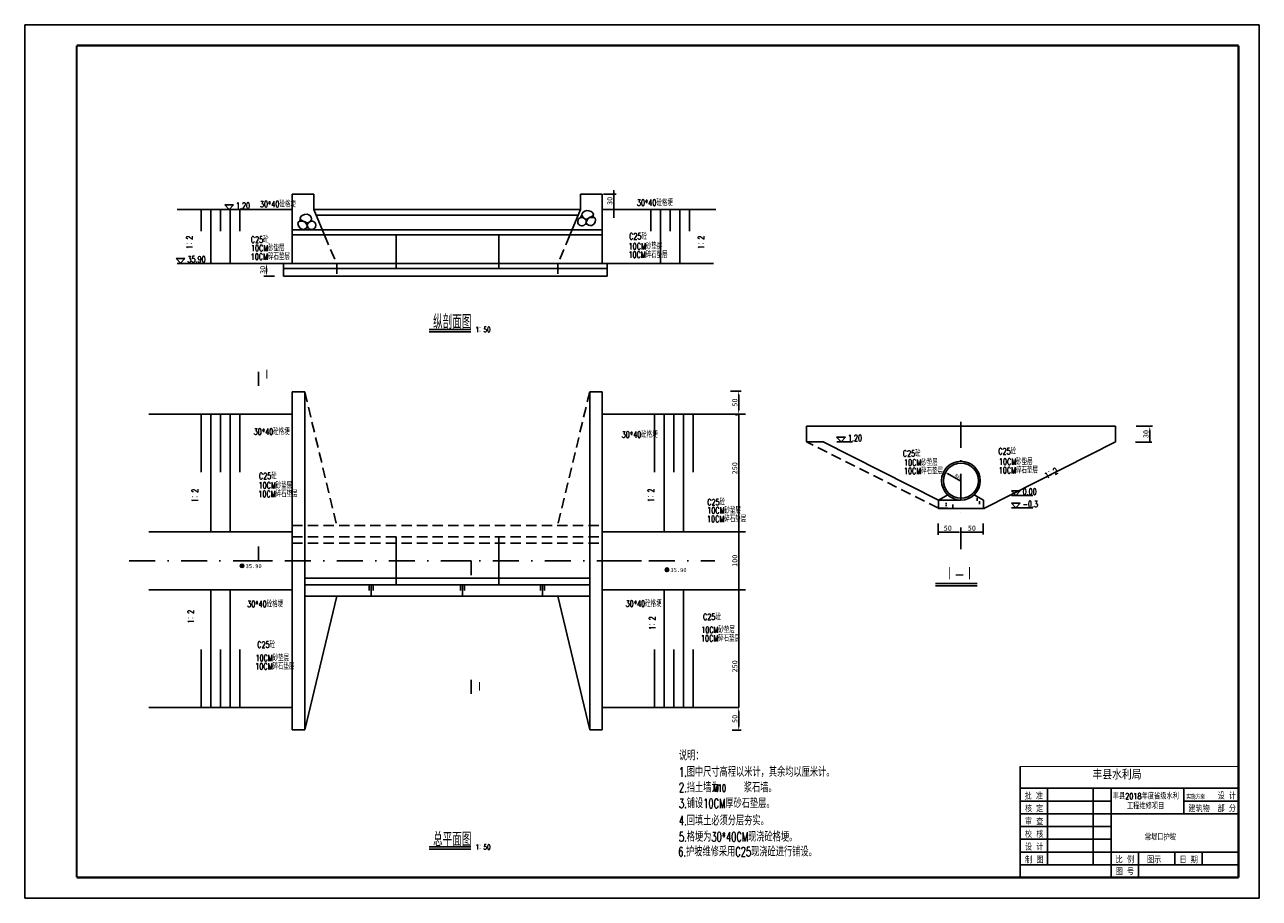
# Model space of a CAD drawing. Header units: millimetres. Extents: x 20833 to 26773, y -2838 to 1362.
import ezdxf

# ---------------------------------------------------------------- set-up
doc = ezdxf.new("R2010")
doc.units = ezdxf.units.MM
doc.linetypes.add('DASHDOT2', pattern=[0.5, 0.25, -0.125, 0, -0.125])
doc.linetypes.add('DASHED', pattern=[0.75, 0.5, -0.25])
for name, color, linetype in [('SLOPE', 7, 'Continuous'), ('图层1', 1, 'Continuous'), ('图层2', 6, 'DASHED'), ('图层3', 4, 'DASHDOT2')]:
    doc.layers.add(name, color=color, linetype=linetype)
doc.styles.add('图框', font='仿宋_GB2312.ttf', dxfattribs={"width": 0.8, "height": 4})
doc.styles.add('样式 1', font='txt.shx', dxfattribs={"bigfont": 'hztxt.shx'})
doc.styles.add('样式 2', font='txt.shx', dxfattribs={"bigfont": 'hzdx.shx'})
doc.dimstyles.new('ISO-25', dxfattribs={"dimtxt": 25, "dimasz": 20, "dimexe": 12.5, "dimexo": 6.25, "dimgap": 6.25, "dimtad": 1, "dimdec": 0, "dimtxsty": 'Standard', "dimcen": 2.5, "dimadec": 0, "dimazin": 0, "dimtfac": 1, "dimtdec": 0, "dimtmove": 0, "dimatfit": 3, "dimfxl": 1, "dimarcsym": 0})

# ---------------------------------------------------------------- blocks, each defined once
blk = doc.blocks.new('*D2')
at = {"color": 0, "lineweight": -2}
for p, q in [((22035.5, 213.5), (21984.4, 213.5)), ((21996.9, 193.5), (21996.9, 173.5)), ((22035.5, 153.5), (21984.4, 153.5))]:
    blk.add_line(p, q, dxfattribs=at)
at = {"color": 0}
for points in [[(21993.6, 193.5), (22000.2, 193.5), (21996.9, 213.5)], [(21993.6, 173.5), (22000.2, 173.5), (21996.9, 153.5)]]:
    blk.add_solid(points, dxfattribs=at)
at = {"layer": 'Defpoints', "color": 0}
for p in [(22041.8, 213.5), (21996.9, 153.5), (22041.8, 153.5)]:
    blk.add_point(p, dxfattribs=at)
at = {"color": 0, "insert": (21978.1, 183.5), "char_height": 25, "attachment_point": 5, "rotation": 90}
blk.add_mtext('30', dxfattribs=at)

msp = doc.modelspace()

# ---------------------------------------------------------------- hatches: boundary and pattern name
h = msp.add_hatch(color=256)
edge = h.paths.add_edge_path()
edge.add_spline(control_points=[(22207.1, 416.6), (22207.5, 416.9), (22207.8, 417.1), (22208.2, 417.4), (22212.6, 417.8), (22217, 418.1), (22220.9, 416.8)], knot_values=[15.125889, 15.125889, 15.125889, 15.125889, 15.268229, 15.268229, 15.268229, 16.852212, 16.852212, 16.852212, 16.852212], degree=3, periodic=0)
edge.add_line((22220.9, 416.8), (22213.6, 429.9))
edge.add_spline(control_points=[(22213.6, 429.9), (22213.6, 429.7), (22213.3, 425.1), (22210.7, 420.2), (22207.1, 416.6)], knot_values=[12.294252, 12.294252, 12.294252, 12.294252, 12.350785, 14.015927, 14.015927, 14.015927, 14.015927], degree=3, periodic=0)
edge = h.paths.add_edge_path()
edge.add_spline(control_points=[(22192.8, 396.9), (22192.8, 396.9), (22192.8, 403.1), (22197.4, 408.2), (22203, 413.1)], knot_values=[12.064119, 12.064119, 12.064119, 12.064119, 12.067105, 14.53322, 14.53322, 14.53322, 14.53322], degree=3, periodic=0)
edge.add_spline(control_points=[(22203, 413.1), (22199.7, 410.9), (22192.3, 408.3), (22185.6, 412), (22182.2, 413.9), (22181.4, 414.3), (22180.6, 414.6), (22179.8, 415)], knot_values=[14.617571, 14.617571, 14.617571, 14.617571, 15.92209, 17.334798, 17.334798, 17.334798, 17.587967, 17.587967, 17.587967, 17.587967], degree=3, periodic=0)
edge.add_spline(control_points=[(22179.8, 415), (22185.6, 409), (22191.5, 402.9), (22192.8, 396.9)], knot_values=[12.991952, 12.991952, 12.991952, 12.991952, 15.58298, 15.58298, 15.58298, 15.58298], degree=3, periodic=0)
edge = h.paths.add_edge_path()
edge.add_spline(control_points=[(22197.9, 384.6), (22195.5, 387.5), (22193.7, 390.9), (22193, 394.2)], knot_values=[10.403315, 10.403315, 10.403315, 10.403315, 11.708782, 11.708782, 11.708782, 11.708782], degree=3, periodic=0)
edge.add_spline(control_points=[(22193, 394.2), (22193, 393.5), (22192.5, 389.7), (22189.6, 386), (22186.5, 383.5)], knot_values=[10.933089, 10.933089, 10.933089, 10.933089, 11.232535, 12.600461, 12.600461, 12.600461, 12.600461], degree=3, periodic=0)
edge.add_line((22186.5, 383.5), (22197.9, 384.6))
edge = h.paths.add_edge_path()
edge.add_spline(control_points=[(22159, 417.8), (22164.8, 418.1), (22172.3, 416.6), (22179.8, 415)], knot_values=[0, 0, 0, 0, 2.208789, 2.208789, 2.208789, 2.208789], degree=3, periodic=0)
edge.add_spline(control_points=[(22179.8, 415), (22170.9, 419.3), (22162.4, 423.7), (22159.4, 428.7)], knot_values=[0.253169, 0.253169, 0.253169, 0.253169, 3.110345, 3.110345, 3.110345, 3.110345], degree=3, periodic=0)
edge.add_line((22159.4, 428.7), (22159, 417.8))
h = msp.add_hatch(color=256)
edge = h.paths.add_edge_path()
edge.add_spline(control_points=[(23521.2, 434.3), (23520.9, 434.6), (23520.5, 434.9), (23520.2, 435.1), (23515.8, 435.5), (23511.3, 435.8), (23507.4, 434.6)], knot_values=[15.125889, 15.125889, 15.125889, 15.125889, 15.268229, 15.268229, 15.268229, 16.852212, 16.852212, 16.852212, 16.852212], degree=3, periodic=0)
edge.add_line((23507.4, 434.6), (23514.7, 447.6))
edge.add_spline(control_points=[(23514.7, 447.6), (23514.7, 447.4), (23515, 442.8), (23517.7, 437.9), (23521.2, 434.3)], knot_values=[12.294252, 12.294252, 12.294252, 12.294252, 12.350785, 14.015927, 14.015927, 14.015927, 14.015927], degree=3, periodic=0)
edge = h.paths.add_edge_path()
edge.add_spline(control_points=[(23535.6, 414.6), (23535.6, 414.6), (23535.5, 420.8), (23531, 425.9), (23525.4, 430.8)], knot_values=[12.064119, 12.064119, 12.064119, 12.064119, 12.067105, 14.53322, 14.53322, 14.53322, 14.53322], degree=3, periodic=0)
edge.add_spline(control_points=[(23525.4, 430.8), (23528.6, 428.6), (23536.1, 426), (23542.7, 429.7), (23546.1, 431.6), (23546.9, 432), (23547.7, 432.4), (23548.5, 432.7)], knot_values=[14.617571, 14.617571, 14.617571, 14.617571, 15.92209, 17.334798, 17.334798, 17.334798, 17.587967, 17.587967, 17.587967, 17.587967], degree=3, periodic=0)
edge.add_spline(control_points=[(23548.5, 432.7), (23542.7, 426.7), (23536.9, 420.6), (23535.6, 414.6)], knot_values=[12.991952, 12.991952, 12.991952, 12.991952, 15.58298, 15.58298, 15.58298, 15.58298], degree=3, periodic=0)
edge = h.paths.add_edge_path()
edge.add_spline(control_points=[(23530.4, 402.4), (23532.9, 405.2), (23534.7, 408.6), (23535.3, 411.9)], knot_values=[10.403315, 10.403315, 10.403315, 10.403315, 11.708782, 11.708782, 11.708782, 11.708782], degree=3, periodic=0)
edge.add_spline(control_points=[(23535.3, 411.9), (23535.3, 411.3), (23535.8, 407.5), (23538.7, 403.7), (23541.9, 401.2)], knot_values=[10.933089, 10.933089, 10.933089, 10.933089, 11.232535, 12.600461, 12.600461, 12.600461, 12.600461], degree=3, periodic=0)
edge.add_line((23541.9, 401.2), (23530.4, 402.4))
edge = h.paths.add_edge_path()
edge.add_spline(control_points=[(23569.3, 435.5), (23563.5, 435.8), (23556, 434.3), (23548.5, 432.7)], knot_values=[0, 0, 0, 0, 2.208789, 2.208789, 2.208789, 2.208789], degree=3, periodic=0)
edge.add_spline(control_points=[(23548.5, 432.7), (23557.4, 437.1), (23565.9, 441.4), (23568.9, 446.4)], knot_values=[0.253169, 0.253169, 0.253169, 0.253169, 3.110345, 3.110345, 3.110345, 3.110345], degree=3, periodic=0)
edge.add_line((23568.9, 446.4), (23569.3, 435.5))
at = {"linetype": 'Continuous'}
h = msp.add_hatch(color=256, dxfattribs=at)
h.paths.add_polyline_path([(21880, -1239.8), (21874, -1232.9, 0.228087), (21870.7, -1239.7, 0.200346), (21873.3, -1245.9)])
h.paths.add_polyline_path([(21880, -1239.8), (21885.5, -1246, 0.202735), (21888.1, -1239.7, 0.174694), (21886.1, -1234.2)])
h = msp.add_hatch(color=256, dxfattribs=at)
h.paths.add_polyline_path([(23924.2, -1258.5), (23918.1, -1251.7, 0.228087), (23914.9, -1258.5, 0.200346), (23917.5, -1264.7)])
h.paths.add_polyline_path([(23924.2, -1258.5), (23929.6, -1264.7, 0.202735), (23932.3, -1258.5, 0.174694), (23930.3, -1252.9)])
at = {"layer": '图层1'}
h = msp.add_hatch(dxfattribs=at)
h.set_pattern_fill('AR-CONC', color=0, style=0)
h.set_pattern_definition([(50, (28.67, -1107.52), (182.1847, -15.9391), [19.05, -209.55]), (355, (28.67, -1107.52), (-35.2428, 191.0566), [15.24, -167.64]), (100.451, (43.85, -1108.85), (146.9425, 175.1167), [16.19, -178.09]), (46.1842, (28.67, -1056.72), (271.079, -42.0423), [28.575, -314.325]), (96.6356, (51.26, -1060.23), (237.4042, 247.4256), [24.285, -267.135]), (351.184, (28.67, -1056.72), (237.4046, 247.425), [22.86, -251.46]), (21, (54.07, -1069.42), (151.6149, -102.2655), [19.05, -209.55]), (326, (54.07, -1069.42), (61.802, 184.188), [15.24, -167.64]), (71.4514, (66.7, -1077.94), (213.4165, 81.9229), [16.19, -178.09]), (37.5, (28.67, -1107.52), (3.0886, 84.55504), [0, -165.608, 0, -170.18, 0, -168.275]), (7.5, (28.67, -1107.52), (66.81966, 100.18057), [0, -97.028, 0, -161.798, 0, -64.135]), (327.5, (-27.974, -1107.52), (135.5906, -5.72874), [0, -63.5, 0, -198.12, 0, -262.89]), (317.5, (-53.37, -1107.52), (148.1292, 25.4265), [0, -82.55, 0, -131.572, 0, -186.69])])
h.paths.add_polyline_path([(25337.7, -937), (25337.7, -969.9), (25451.7, -969.9), (25451.7, -930.9), (25405.5, -907.8, -0.206113)])
h.paths.add_polyline_path([(25337.7, -969.9), (25337.7, -937, -0.111143), (25297.7, -928), (25229.6, -928), (25229.6, -969.9)])
h = msp.add_hatch(dxfattribs=at)
h.set_pattern_fill('AR-CONC', color=0, style=0)
h.set_pattern_definition([(50, (28.67, -1116.44), (182.1847, -15.9391), [19.05, -209.55]), (355, (28.67, -1116.44), (-35.2428, 191.0566), [15.24, -167.64]), (100.451, (43.85, -1117.77), (146.9425, 175.1167), [16.19, -178.09]), (46.1842, (28.67, -1065.64), (271.079, -42.0423), [28.575, -314.325]), (96.6356, (51.26, -1069.15), (237.4042, 247.4256), [24.285, -267.135]), (351.184, (28.67, -1065.64), (237.4046, 247.425), [22.86, -251.46]), (21, (54.07, -1078.34), (151.6149, -102.2655), [19.05, -209.55]), (326, (54.07, -1078.34), (61.802, 184.188), [15.24, -167.64]), (71.4514, (66.7, -1086.86), (213.4165, 81.9229), [16.19, -178.09]), (37.5, (28.67, -1116.44), (3.0886, 84.55504), [0, -165.608, 0, -170.18, 0, -168.275]), (7.5, (28.67, -1116.44), (66.81966, 100.18057), [0, -97.028, 0, -161.798, 0, -64.135]), (327.5, (-27.974, -1116.44), (135.5906, -5.72874), [0, -63.5, 0, -198.12, 0, -262.89]), (317.5, (-53.37, -1116.44), (148.1292, 25.4265), [0, -82.55, 0, -131.572, 0, -186.69])])
h.paths.add_polyline_path([(25337.7, -963.1), (25337.7, -937, -0.111143), (25297.7, -928), (25229.6, -928), (25229.6, -963)])
h.paths.add_polyline_path([(25451.7, -963.2), (25451.7, -930.9), (25405.5, -907.8, -0.206113), (25337.7, -937), (25337.7, -963.1), (25349.3, -963.2)])

# ---------------------------------------------------------------- linework, layer by layer
for p, q in [((26773.5, 1362), (20833.5, 1362)), ((20833.5, 1362), (20833.5, -2838)), ((26773.5, -2838), (26773.5, 1362)), ((23617.9, 547.2), (23679.9, 547.2)), ((23667.4, 563.3), (23667.4, 523.3)), ((23667.4, 542), (23667.4, 433.3)), ((21838.2, 495.7), (21796, 495.7)), ((21817.1, 473.1), (21796, 495.7)), ((21817.1, 473.1), (21838.2, 495.7)), ((21683.1, 473.1), (21683.1, 369.9)), ((21729.5, 473.1), (21729.5, 213.5)), ((21776, 473.1), (21776, 369.9)), ((21822.5, 473.1), (21822.5, 213.5)), ((21868.9, 473.1), (21868.9, 369.9)), ((22159.4, 428.7), (22159, 417.8)), ((23514.7, 447.6), (23507.4, 434.6)), ((23568.9, 446.4), (23569.3, 435.5)), ((23617.9, 473.1), (23679.9, 473.1)), ((23845.7, 473.1), (23845.7, 369.9)), ((23892.1, 473.1), (23892.1, 213.5)), ((23938.6, 473.1), (23938.6, 369.9)), ((23985.1, 473.1), (23985.1, 213.5)), ((24031.5, 473.1), (24031.5, 369.9)), ((22197.9, 384.6), (22186.5, 383.5)), ((23530.4, 402.4), (23541.9, 401.2)), ((21604.7, 238.2), (21562.6, 238.2)), ((21583.6, 215.6), (21562.6, 238.2)), ((21583.6, 215.6), (21604.7, 238.2)), ((22779.4, -114.1), (22980.7, -114.1)), ((21683.1, -510), (21683.1, -789.5)), ((21729.5, -510), (21729.5, -1075.9)), ((21776, -510), (21776, -789.5)), ((21822.5, -510), (21822.5, -1075.9)), ((21868.9, -510), (21868.9, -789.5)), ((23863.6, -510), (23863.6, -789.5)), ((23910, -510), (23910, -1075.9)), ((23956.5, -510), (23956.5, -789.5)), ((24002.9, -510), (24002.9, -1075.9)), ((24049.4, -510), (24049.4, -789.5)), ((24250.5, -509.7), (24281, -509.7)), ((24268.8, -1075.9), (24268.8, -509.7)), ((26180.7, -568.8), (26259.1, -568.8)), ((26246.6, -588.8), (26246.6, -645.4)), ((24782.2, -621.2), (24740, -621.2)), ((24761.1, -643.8), (24740, -621.2)), ((24741.1, -643.8), (24816.6, -643.8)), ((24761.1, -643.8), (24782.2, -621.2)), ((26178.1, -645.4), (26256.5, -645.4)), ((25337.8, -832.7), (25273.7, -796.5)), ((25623, -878.6), (25580.8, -878.6)), ((25601.9, -901.2), (25580.8, -878.6)), ((25601.9, -901.2), (25623, -878.6)), ((25623, -938.6), (25580.8, -938.6)), ((25601.9, -961.2), (25580.8, -938.6)), ((25581.9, -901.2), (25683.1, -901.2)), ((25601.9, -961.2), (25623, -938.6)), ((25581.9, -961.2), (25683.1, -961.2)), ((25229, -1036.6), (25229, -1090.5)), ((25337.3, -1055), (25337.3, -1159.4)), ((25445.4, -1035.7), (25445.4, -1089.5)), ((24250.8, -1075.9), (24281.3, -1075.9)), ((25229, -1077), (25328.9, -1077)), ((25337.3, -1077), (25445.4, -1077)), ((23657, -1215.3), (23743.2, -1215.3)), ((23657, -1215.3), (23743.2, -1215.3)), ((23663.3, -1215.3), (23800.9, -1215.3)), ((21729.5, -1920.6), (21729.5, -1354.7)), ((21822.5, -1920.6), (21822.5, -1354.7)), ((22491.4, -1331), (22491.4, -1358.2)), ((22501, -1331), (22501, -1385.5)), ((22510.7, -1331), (22510.7, -1358.2)), ((22930.3, -1331), (22930.3, -1358.2)), ((22940, -1331), (22940, -1385.5)), ((22949.6, -1331), (22949.6, -1358.2)), ((23314.4, -1331), (23314.4, -1358.2)), ((23324, -1331), (23324, -1385.5)), ((23333.7, -1331), (23333.7, -1358.2)), ((23910, -1920.6), (23910, -1354.7)), ((24002.9, -1920.6), (24002.9, -1354.7)), ((24268.8, -1920.6), (24268.8, -1354.7)), ((25215.5, -1335.3), (25416.8, -1335.3)), ((21683.1, -1920.6), (21683.1, -1641.1)), ((21776, -1920.6), (21776, -1641.1)), ((21868.9, -1920.6), (21868.9, -1641.1)), ((23863.6, -1920.6), (23863.6, -1641.1)), ((23956.5, -1920.6), (23956.5, -1641.1)), ((24049.4, -1920.6), (24049.4, -1641.1)), ((22779.4, -2602.1), (22980.7, -2602.1)), ((20833.5, -2838), (26773.5, -2838))]:
    msp.add_line(p, q)
at = {"linetype": 'Continuous'}
for p, q in [((21886.1, -1234.2), (21873.3, -1245.9)), ((21874, -1232.9), (21885.7, -1246.2)), ((23930.3, -1252.9), (23917.5, -1264.7)), ((23918.1, -1251.7), (23929.8, -1265)), ((26673.5, -2204.3), (26673.5, -2738)), ((25098.5, -2738), (26673.5, -2738))]:
    msp.add_line(p, q, dxfattribs=at)
at = {"const_width": 10}
for points in [[(26673.5, 1262), (21083.5, 1262)], [(21083.5, 1262), (21083.5, -2738)], [(26673.5, -2738), (26673.5, 1262)], [(21083.5, -2738), (26673.5, -2738)]]:
    msp.add_lwpolyline(points, dxfattribs=at)
at = {"linetype": 'Continuous'}
for centre in [(21879.4, -1239.7), (23923.6, -1258.5)]:
    msp.add_circle(centre, 8.7, dxfattribs=at)
for points in [[(22179.8, 415), (22150.2, 413.9), (22166.1, 378.5), (22192.8, 392.2), (22179.8, 415)], [(22182.2, 413.9), (22158.3, 432.3), (22192, 450.6), (22213.6, 429.4), (22192.8, 409.8), (22182.2, 413.9)], [(22208.2, 417.4), (22222.4, 416.3), (22233.2, 390.6), (22216.3, 377.8), (22201.2, 381.5), (22192.8, 396.9), (22208.2, 417.4)], [(23520.2, 435.1), (23505.9, 434), (23495.1, 408.3), (23512, 395.5), (23527.1, 399.2), (23535.6, 414.7), (23520.2, 435.1)], [(23546.1, 431.6), (23570.1, 450.1), (23536.3, 468.3), (23514.8, 447.1), (23535.6, 427.6), (23546.1, 431.6)], [(23548.5, 432.7), (23578.2, 431.6), (23562.2, 396.3), (23535.6, 409.9), (23548.5, 432.7)]]:
    msp.add_spline(points, degree=3)
for points in [[(23664, 567.2), (23670.7, 567.2), (23667.4, 547.2)], [(23664, 453.1), (23670.7, 453.1), (23667.4, 473.1)], [(24265.2, -531.6), (24271.8, -531.6), (24268.5, -511.6)], [(26243.2, -588.8), (26249.9, -588.8), (26246.6, -568.8)], [(26243, -625.4), (26249.7, -625.4), (26246.4, -645.4)], [(25274.7, -794.8), (25272.7, -798.2), (25263.3, -790.6)], [(24265.4, -1055.9), (24272.1, -1055.9), (24268.8, -1075.9)], [(25249, -1073.7), (25249, -1080.4), (25229, -1077)], [(25317.3, -1073.7), (25317.3, -1080.4), (25337.3, -1077)], [(25357.3, -1073.7), (25357.3, -1080.4), (25337.3, -1077)], [(25425.4, -1073.7), (25425.4, -1080.4), (25445.4, -1077)], [(24265.4, -1374.7), (24272.1, -1374.7), (24268.8, -1354.7)], [(24265.4, -1900.6), (24272.1, -1900.6), (24268.8, -1920.6)]]:
    msp.add_solid(points)
at = {"layer": 'SLOPE'}
for p, q in [((25623.5, -2204.3), (25623.5, -2738)), ((25623.5, -2309.3), (26673.5, -2309.3)), ((25754.7, -2676.8), (25754.7, -2309.3)), ((25973.5, -2676.8), (25973.5, -2309.3)), ((26061, -2738), (26061, -2309.3)), ((26411, -2431.8), (26411, -2309.3)), ((25623.5, -2370.5), (26061, -2370.5)), ((26411, -2370.5), (26673.5, -2370.5)), ((25623.5, -2431.8), (26673.5, -2431.8)), ((25623.5, -2493), (26061, -2493)), ((25623.5, -2554.3), (26061, -2554.3)), ((25623.5, -2615.5), (26673.5, -2615.5)), ((26192.2, -2738), (26192.2, -2615.5)), ((26367.2, -2676.8), (26367.2, -2615.5)), ((26498.5, -2676.8), (26498.5, -2615.5)), ((25623.5, -2676.8), (26673.5, -2676.8))]:
    msp.add_line(p, q, dxfattribs=at)
at = {"layer": 'SLOPE', "const_width": 5.25}
msp.add_lwpolyline([(26673.5, -2204.3), (25623.5, -2204.3), (25623.5, -2738)], dxfattribs=at)
at = {"layer": '图层1'}
for p, q in [((22120.8, 547.7), (22120.8, 213.5)), ((22120.8, 547.7), (22225.2, 547.7)), ((22225.2, 547.7), (22225.2, 473.1)), ((23589.3, 547.7), (23507.3, 547.7)), ((23611.7, 547.7), (23507.3, 547.7)), ((23507.3, 547.7), (23507.3, 473.1)), ((23611.7, 547.7), (23611.7, 213.5)), ((21566.5, 473.1), (22120.8, 473.1)), ((22225.2, 473.1), (23507.3, 473.1)), ((22225.2, 473.1), (22275.6, 350.1)), ((22236, 446.7), (23496.5, 446.7)), ((23507.3, 473.1), (23456.9, 350.1)), ((23611.7, 473.1), (24158.8, 473.1)), ((22120.8, 376.1), (23611.7, 376.1)), ((22120.8, 352.4), (23611.7, 352.4)), ((22620.1, 350.1), (22620.1, 189.8)), ((23115.1, 350.1), (23115.1, 189.8)), ((21566.5, 213.5), (24148.1, 213.5)), ((22078.5, 153.5), (22078.5, 213.5)), ((22078.5, 189.8), (23636.1, 189.8)), ((23636.1, 153.5), (23636.1, 213.5)), ((22120.8, 153.5), (22078.5, 153.5)), ((22120.8, 153.5), (22148.2, 153.5)), ((22148.2, 153.5), (23584.3, 153.5)), ((23636.1, 153.5), (23584.3, 153.5)), ((22779.4, -102.6), (22980.7, -102.6)), ((21958.9, -374.9), (21958.9, -306.3)), ((22120.8, -403.1), (22120.8, -2027.5)), ((22120.8, -403.1), (22180.8, -403.1)), ((22180.8, -403.1), (22180.8, -2027.5)), ((23551.7, -403.1), (23551.7, -2027.5)), ((23551.7, -403.1), (23611.7, -403.1)), ((23611.7, -403.1), (23611.7, -2027.5)), ((21431, -510), (22120.8, -510)), ((24301.5, -510), (23611.7, -510)), ((25349.3, -568.8), (24594.5, -568.8)), ((24594.5, -568.8), (24594.5, -608.8)), ((25349.3, -568.8), (26080.9, -568.8)), ((26080.9, -568.8), (26080.9, -608.8)), ((24594.5, -643.4), (24634.5, -643.4)), ((24634.5, -643.4), (24675.8, -643.4)), ((25229.6, -923.6), (24675.8, -643.4)), ((25451.7, -963), (26080.9, -643.4)), ((26080.9, -608.8), (26080.9, -643.4)), ((25229.6, -923.6), (25274.3, -898.8)), ((25229.6, -923.6), (25229.6, -963.2)), ((25333.7, -923.6), (25229.6, -923.6)), ((25445.8, -923.6), (25401.1, -898.8)), ((25445.8, -923.6), (25445.8, -963.2)), ((25229.6, -963.2), (25451.7, -963.2)), ((25349.3, -963.2), (25451.7, -963.2)), ((21431, -1075.9), (22120.8, -1075.9)), ((21431, -1075.9), (22120.8, -1075.9)), ((22620.1, -1099.6), (22620.1, -1331)), ((23115.1, -1099.6), (23115.1, -1331)), ((24301.5, -1075.9), (23611.7, -1075.9)), ((21958.9, -1215.3), (21958.9, -1146.7)), ((21958.9, -1215.3), (22025.1, -1215.3)), ((22914.9, -1215.3), (22981, -1215.3)), ((22981, -1283.9), (22981, -1215.3)), ((22180.8, -1299.2), (23551.7, -1299.2)), ((21431, -1354.7), (22120.8, -1354.7)), ((22180.8, -1331), (23551.7, -1331)), ((24301.5, -1354.7), (23611.7, -1354.7)), ((25215.5, -1323.9), (25416.8, -1323.9)), ((22180.8, -1385.5), (23551.7, -1385.5)), ((22180.8, -2027.5), (22334.5, -1385.5)), ((23551.7, -2027.5), (23398, -1385.5)), ((22981.4, -1855.6), (22981.4, -1787)), ((21431, -1920.6), (22120.8, -1920.6)), ((24268.8, -1920.6), (23611.7, -1920.6)), ((22120.8, -2027.5), (22180.8, -2027.5)), ((23551.7, -2027.5), (23611.7, -2027.5)), ((22779.4, -2590.6), (22980.7, -2590.6))]:
    msp.add_line(p, q, dxfattribs=at)
at = {"layer": '图层1', "color": 0}
for p, q in [((24281.3, -399.8), (24228.8, -399.8)), ((24272.5, -399.8), (24281.3, -399.8)), ((24268.8, -489.7), (24268.8, -419.8)), ((24262.5, -513.2), (24253.9, -513.2)), ((24268.8, -984.7), (24268.8, -1445.9)), ((24262.5, -1354.7), (24256.3, -1354.7)), ((24268.8, -1940.6), (24268.8, -2010.5)), ((24281.3, -2030.5), (24237.1, -2030.5)), ((24272.5, -2030.5), (24281.3, -2030.5))]:
    msp.add_line(p, q, dxfattribs=at)
at = {"layer": '图层1'}
for radius in [93.3, 84.3]:
    msp.add_circle((25337.7, -830.3), radius, dxfattribs=at)
at = {"layer": '图层1', "color": 0}
for points in [[(24265.4, -419.8), (24272.1, -419.8), (24268.8, -399.8)], [(24265.4, -489.7), (24272.1, -489.7), (24268.8, -509.7)], [(24265.4, -1095.9), (24272.1, -1095.9), (24268.8, -1075.9)], [(24265.4, -1334.7), (24272.1, -1334.7), (24268.8, -1354.7)], [(24265.4, -1940.6), (24272.1, -1940.6), (24268.8, -1920.6)], [(24265.4, -2010.5), (24272.1, -2010.5), (24268.8, -2030.5)]]:
    msp.add_solid(points, dxfattribs=at)
at = {"layer": '图层2', "ltscale": 100}
for p, q in [((22275.6, 350.1), (22334.5, 213.5)), ((23456.9, 350.1), (23398, 213.5)), ((22334.5, 213.5), (22334.5, 153.5)), ((23398, 213.5), (23398, 153.5)), ((22180.8, -403.1), (22334.5, -1045.1)), ((23551.7, -403.1), (23398, -1045.1)), ((24594.5, -608.8), (24594.5, -643.4)), ((25229.6, -963), (24594.5, -643.4)), ((25349.3, -963.2), (25229.6, -963)), ((22120.8, -1045.1), (23611.7, -1045.1)), ((22120.8, -1099.6), (23611.7, -1099.6)), ((22120.8, -1131.4), (23611.7, -1131.4))]:
    msp.add_line(p, q, dxfattribs=at)
at = {"layer": '图层3', "ltscale": 500}
for p, q in [((25337.7, -547.7), (25337.7, -1023.3)), ((21335.5, -1215.3), (24153.6, -1215.3))]:
    msp.add_line(p, q, dxfattribs=at)

# ---------------------------------------------------------------- texts
at = {"style": '样式 1', "width": 0.65}
for s, height, p in [('1.20', 30, (21849.7, 476.5)), ('30*40砼格埂', 30, (21965.1, 484.4)), ('30*40砼格埂', 30, (23779, 491.1)), ('C25砼', 30, (23741.4, 329.6)), ('C25砼', 30, (21921.4, 313.8)), ('10CM砂垫层', 30, (21921.8, 272.8)), ('10CM砂垫层', 30, (23739.1, 281.9)), ('35.90', 30, (21616.3, 219)), ('10CM碎石垫层', 30, (21921, 232)), ('10CM碎石垫层', 30, (23738.3, 241.1)), ('纵剖面图', 67.5, (22798.2, -100)), ('1：50', 25, (23001.9, -116.1)), ('30*40砼格埂', 30, (21935.4, -609.5)), ('30*40砼格埂', 30, (23705.9, -623.5)), ('1.20', 30, (24793.7, -640.4)), ('C25砼', 30, (25058.5, -714.6)), ('C25砼', 30, (25517.5, -703.6)), ('10CM碎石垫层', 30, (25063.3, -798.8)), ('10CM砂垫层', 30, (25064.2, -758)), ('10CM碎石垫层', 30, (25519.9, -795)), ('10CM砂垫层', 30, (25520.8, -754.3)), ('C25砼', 30, (21960.3, -822.9)), ('10CM碎石垫层', 30, (21957.7, -908.8)), ('10CM砂垫层', 30, (21958.6, -868)), ('0.00', 30, (25634.6, -897.8)), ('C25砼', 30, (24117.3, -948.5)), ('-0.3', 30, (25634.6, -957.8)), ('10CM碎石垫层', 30, (24116.3, -1029)), ('10CM砂垫层', 30, (24117.2, -988.2)), ('Ⅰ-Ⅰ', 67.5, (25260.6, -1311.7)), ('30*40砼格埂', 30, (21904.1, -1438.4)), ('30*40砼格埂', 30, (23725, -1436.4)), ('C25砼', 30, (24096.9, -1500)), ('10CM砂垫层', 30, (24088.1, -1562.4)), ('C25砼', 30, (21952.2, -1633.7)), ('10CM碎石垫层', 30, (24087.3, -1603.2)), ('10CM砂垫层', 30, (21943.8, -1697.4)), ('10CM碎石垫层', 30, (21942.9, -1738.2)), ('说明：', 45, (23981.2, -2174.6)), ('1.图中尺寸高程以米计，其余均以厘米计。', 45, (23981.2, -2253.4)), ('2.挡土墙为    浆石墙。', 45, (23981.2, -2328.1)), ('M10', 35, (24145.2, -2326.1)), ('3.铺设10CM厚砂石垫层。', 45, (23981.2, -2404.2)), ('4.回填土必须分层夯实。', 45, (23981.2, -2487.2)), ('总平面图', 67.5, (22798.2, -2588)), ('5.格埂为30*40CM现浇砼格埂。', 45, (23981.2, -2565.3)), ('1：50', 25, (23001.9, -2604.1)), ('6.护坡维修采用C25现浇砼进行铺设。', 45, (23977.6, -2636.6))]:
    msp.add_text(s, height=height, dxfattribs=at).set_placement(p)
for rotation, p in [(90, (21641.4, 282.8)), (90, (24103.2, 282.8)), (26.5839, (25749.6, -821.8)), (90, (21668.3, -934.1)), (90, (23861.6, -933.4)), (90, (21647.9, -1516.5)), (90, (23867.7, -1547.6))]:
    msp.add_text('1：2', height=30, rotation=rotation, dxfattribs=at).set_placement(p)
at = {"style": '样式 1'}
for p in [(21974.9, -344.1), (22997.4, -1844.9)]:
    msp.add_text('Ⅰ', height=45, dxfattribs=at).set_placement(p)
at = {"linetype": 'Continuous'}
for p in [(21896.3, -1250.7), (23940.4, -1269.5)]:
    msp.add_text('35.90', height=19.8, dxfattribs=at).set_placement(p)
at = {"attachment_point": 5}
for s, insert, char_height, rotation in [('30', (23648.6, 514.9), 25, 90), ('30', (26227.8, -606), 25, 90), ('250', (24250, -770.5), 25, 90), ('R30', (25326.2, -810.9), 15, 330.56666), ('250', (24250, -1722.8), 25, 90)]:
    msp.add_mtext(s, dxfattribs=dict(at, insert=insert, char_height=char_height, rotation=rotation))
at = {"char_height": 25, "attachment_point": 5}
for insert in [(25274.8, -1058.3), (25390.6, -1058.3)]:
    msp.add_mtext('50', dxfattribs=dict(at, insert=insert))
at = {"layer": 'SLOPE', "style": '图框', "width": 0.8}
for s, p in [('批 准', (25644.4, -2360.2)), ('设 计', (26572.7, -2359)), ('核 定', (25645.9, -2421.1)), ('建筑物', (26432.3, -2420.2)), ('部 分', (26572.7, -2419.8)), ('审 查', (25645.9, -2482.3)), ('校 核', (25645.9, -2543.6)), ('设 计', (25645.9, -2604.8)), ('制 图', (25646.3, -2666.9)), ('比 例', (26082.4, -2666.2)), ('图示', (26233, -2666.2)), ('日 期', (26389.6, -2666.2)), ('图 号', (26082.4, -2723.2))]:
    msp.add_text(s, height=30.62, dxfattribs=at).set_placement(p)
at = {"layer": '图层1', "color": 0, "style": '样式 2', "width": 0.8}
for s, height, p in [('丰县2018年度省级水利', 28.8, (26068.1, -2361.6)), ('工程维修项目', 28.8, (26136.5, -2409)), ('实施方案', 21.6, (26422, -2361.3)), ('常堤口护坡', 28.8, (26222.8, -2558.7))]:
    msp.add_text(s, height=height, dxfattribs=at).set_placement(p)
at = {"layer": '图层1', "color": 0, "char_height": 25, "attachment_point": 5, "rotation": 90}
for s, insert in [('50', (24250, -454.8)), ('100', (24250, -1215.3)), ('50', (24250, -1975.6))]:
    msp.add_mtext(s, dxfattribs=dict(at, insert=insert))
at = {"layer": '图层1', "color": 0, "insert": (25970.8, -2221.6), "char_height": 45, "width": 600.141, "attachment_point": 1, "style": '样式 2'}
msp.add_mtext('丰县水利局', dxfattribs=at)

# ---------------------------------------------------------------- dimensions: what is measured, and where the dimension line sits
dim = msp.add_linear_dim(base=(21996.9, 153.5), p1=(22041.8, 213.5), p2=(22041.8, 153.5), angle=90, dimstyle='ISO-25', override={"dimlfac": 0.5})
dim.commit()
dim.dimension.update_dxf_attribs({"geometry": '*D2', "text_midpoint": (21978.1, 183.5)})

doc.saveas('drawing.dxf')
